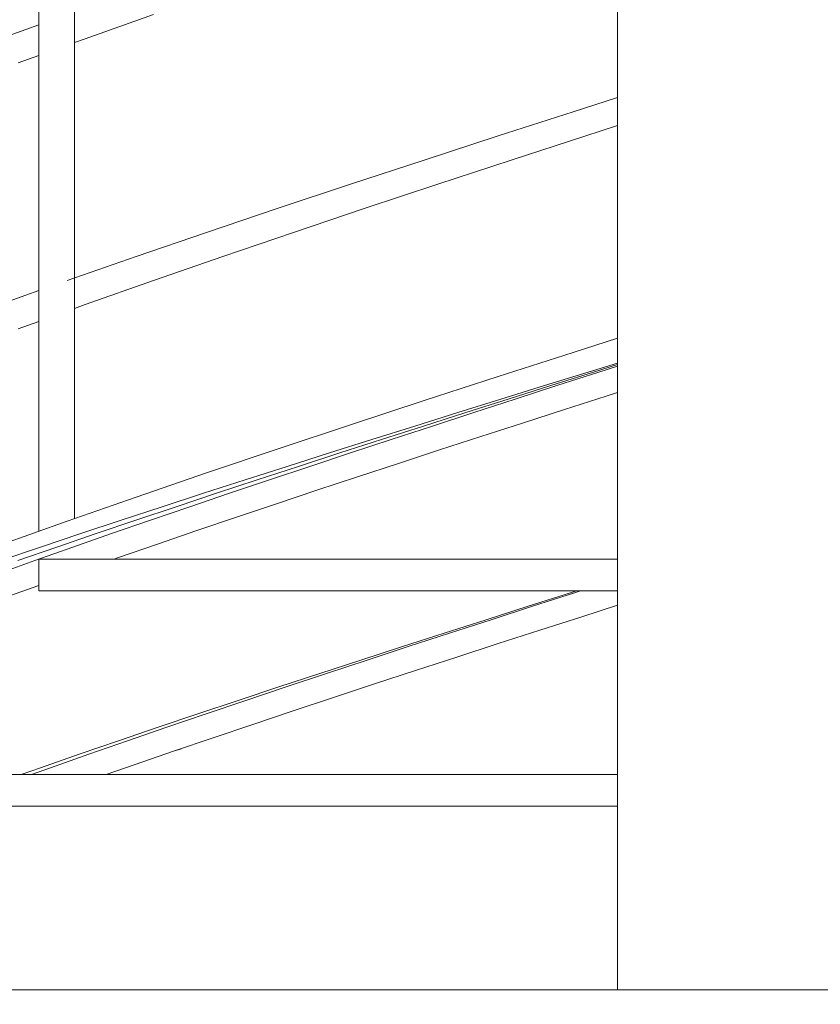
# Model space of a CAD drawing. Header units: millimetres. Extents: x 67877 to 166263, y -957 to 33454.
# Tile 32 of 98: x 81291 to 81923, y 7074 to 7852. Entities that reach past the tile are written whole.
import ezdxf

# ---------------------------------------------------------------- set-up
doc = ezdxf.new("R2010")
doc.units = ezdxf.units.MM
doc.linetypes.add('Wipeout_Contour', pattern=[1000, 0, -1000])
doc.layers.add('0_Nr_pióra__1', color=7, linetype='Continuous', lineweight=13)
doc.layers.add('0_Nr_pióra__103', color=7, linetype='Continuous', lineweight=5)
doc.layers.add('inw_schody zewnętrzne', color=7, linetype='Continuous')

msp = doc.modelspace()

# ---------------------------------------------------------------- linework, layer by layer
at = {"layer": '0_Nr_pióra__103', "linetype": 'Continuous'}
for p, q in [((81334.116, 7458.1), (81334.116, 8472.17)), ((81305.905, 7448.105), (81305.905, 8462.005)), ((81342.555, 7837.024), (81396.475, 7856.049)), ((81274.85, 7837.056), (81305.905, 7848.105)), ((81334.116, 7833.987), (81342.555, 7837.024)), ((81289.687, 7817.999), (81305.905, 7823.835)), ((81727.642, 7779.258), (81762.816, 7790.507)), ((81668.574, 7760.232), (81727.642, 7779.258)), ((81737.012, 7760.2), (81762.816, 7768.56)), ((81610.022, 7741.207), (81668.574, 7760.232)), ((81678.694, 7741.175), (81737.012, 7760.2)), ((81552.082, 7722.182), (81610.022, 7741.207)), ((81620.875, 7722.15), (81678.694, 7741.175)), ((81494.848, 7703.157), (81552.082, 7722.182)), ((81563.65, 7703.124), (81620.875, 7722.15)), ((81438.417, 7684.132), (81494.848, 7703.157)), ((81507.113, 7684.099), (81563.65, 7703.124)), ((81382.879, 7665.107), (81438.417, 7684.132)), ((81451.357, 7665.074), (81507.113, 7684.099)), ((81328.327, 7646.081), (81382.879, 7665.107)), ((81396.475, 7646.049), (81451.357, 7665.074)), ((81342.555, 7627.024), (81396.475, 7646.049)), ((81274.85, 7627.056), (81305.905, 7638.105)), ((81334.116, 7623.987), (81342.555, 7627.024)), ((81289.687, 7607.999), (81305.905, 7613.835)), ((81727.642, 7589.258), (81762.816, 7600.507)), ((81668.574, 7570.232), (81727.642, 7589.258)), ((81739.455, 7573.685), (81762.816, 7580.874)), ((81743.745, 7573.685), (81762.816, 7579.671)), ((81748.035, 7573.685), (81762.816, 7578.419)), ((81610.022, 7551.207), (81668.574, 7570.232)), ((81705.043, 7563.06), (81739.455, 7573.685)), ((81710.008, 7563.06), (81743.745, 7573.685)), ((81714.972, 7563.06), (81748.035, 7573.685)), ((81670.764, 7552.435), (81705.043, 7563.06)), ((81676.4, 7552.435), (81710.008, 7563.06)), ((81682.036, 7552.435), (81714.972, 7563.06)), ((81552.082, 7532.182), (81610.022, 7551.207)), ((81636.635, 7541.81), (81670.764, 7552.435)), ((81642.94, 7541.81), (81676.4, 7552.435)), ((81649.244, 7541.81), (81682.036, 7552.435)), ((81720.772, 7544.154), (81753.856, 7554.779)), ((81753.856, 7554.779), (81762.816, 7557.647)), ((81687.813, 7533.529), (81720.772, 7544.154)), ((81602.675, 7531.185), (81636.635, 7541.81)), ((81609.644, 7531.185), (81642.94, 7541.81)), ((81616.614, 7531.185), (81649.244, 7541.81)), ((81494.848, 7513.157), (81552.082, 7532.182)), ((81568.899, 7520.56), (81602.675, 7531.185)), ((81576.531, 7520.56), (81609.644, 7531.185)), ((81584.163, 7520.56), (81616.614, 7531.185)), ((81654.994, 7522.904), (81687.813, 7533.529)), ((81535.327, 7509.935), (81568.899, 7520.56)), ((81543.617, 7509.935), (81576.531, 7520.56)), ((81551.906, 7509.935), (81584.163, 7520.56)), ((81622.335, 7512.279), (81654.994, 7522.904)), ((81438.417, 7494.132), (81494.848, 7513.157)), ((81589.851, 7501.654), (81622.335, 7512.279)), ((81501.975, 7499.31), (81535.327, 7509.935)), ((81510.918, 7499.31), (81543.617, 7509.935)), ((81519.861, 7499.31), (81551.906, 7509.935)), ((81468.861, 7488.685), (81501.975, 7499.31)), ((81478.453, 7488.685), (81510.918, 7499.31)), ((81488.045, 7488.685), (81519.861, 7499.31)), ((81557.559, 7491.029), (81589.851, 7501.654)), ((81382.879, 7475.107), (81438.417, 7494.132)), ((81436.002, 7478.06), (81468.861, 7488.685)), ((81446.238, 7478.06), (81478.453, 7488.685)), ((81456.473, 7478.06), (81488.045, 7488.685)), ((81525.475, 7480.404), (81557.559, 7491.029)), ((81328.327, 7456.081), (81382.879, 7475.107)), ((81403.414, 7467.435), (81436.002, 7478.06)), ((81414.289, 7467.435), (81446.238, 7478.06)), ((81425.163, 7467.435), (81456.473, 7478.06)), ((81493.618, 7469.779), (81525.475, 7480.404)), ((81371.115, 7456.81), (81403.414, 7467.435)), ((81382.623, 7456.81), (81414.289, 7467.435)), ((81394.13, 7456.81), (81425.163, 7467.435)), ((81462.002, 7459.154), (81493.618, 7469.779)), ((81430.645, 7448.529), (81462.002, 7459.154)), ((81274.85, 7437.056), (81328.327, 7456.081)), ((81339.121, 7446.185), (81371.115, 7456.81)), ((81351.256, 7446.185), (81382.623, 7456.81)), ((81363.391, 7446.185), (81394.13, 7456.81)), ((81307.449, 7435.56), (81339.121, 7446.185)), ((81320.205, 7435.56), (81351.256, 7446.185)), ((81332.96, 7435.56), (81363.391, 7446.185)), ((81399.562, 7437.904), (81430.645, 7448.529)), ((81276.116, 7424.935), (81307.449, 7435.56)), ((81289.485, 7424.935), (81320.205, 7435.56)), ((81302.855, 7424.935), (81332.96, 7435.56)), ((81368.769, 7427.279), (81399.562, 7437.904)), ((81365.133, 7426.011), (81368.769, 7427.279)), ((81273.091, 7414.31), (81302.855, 7424.935)), ((81305.905, 7426.011), (81762.816, 7426.011)), ((81305.905, 7426.011), (81305.905, 7401.011)), ((81278.295, 7395.404), (81305.905, 7405.239)), ((81305.905, 7401.011), (81328.492, 7401.011)), ((81328.492, 7401.011), (81762.816, 7401.011)), ((81692.217, 7388.841), (81725.6, 7399.466)), ((81695.768, 7388.841), (81728.775, 7399.466)), ((81725.6, 7399.466), (81730.474, 7401.011)), ((81728.775, 7399.466), (81733.594, 7401.011)), ((81658.972, 7378.216), (81692.217, 7388.841)), ((81662.899, 7378.216), (81695.768, 7388.841)), ((81734.552, 7380.559), (81762.816, 7389.618)), ((81701.518, 7369.934), (81734.552, 7380.559)), ((81625.885, 7367.591), (81658.972, 7378.216)), ((81630.184, 7367.591), (81662.899, 7378.216)), ((81592.97, 7356.966), (81625.885, 7367.591)), ((81597.64, 7356.966), (81630.184, 7367.591)), ((81668.619, 7359.309), (81701.518, 7369.934)), ((81560.247, 7346.341), (81592.97, 7356.966)), ((81565.284, 7346.341), (81597.64, 7356.966)), ((81635.872, 7348.684), (81668.619, 7359.309)), ((81603.293, 7338.059), (81635.872, 7348.684)), ((81527.73, 7335.716), (81560.247, 7346.341)), ((81533.134, 7335.716), (81565.284, 7346.341)), ((81495.438, 7325.091), (81527.73, 7335.716)), ((81501.205, 7325.091), (81533.134, 7335.716)), ((81570.899, 7327.434), (81603.293, 7338.059)), ((81538.707, 7316.809), (81570.899, 7327.434)), ((81463.388, 7314.466), (81495.438, 7325.091)), ((81469.514, 7314.466), (81501.205, 7325.091)), ((81431.594, 7303.841), (81463.388, 7314.466)), ((81438.077, 7303.841), (81469.514, 7314.466)), ((81506.733, 7306.184), (81538.707, 7316.809)), ((81400.075, 7293.216), (81431.594, 7303.841)), ((81406.911, 7293.216), (81438.077, 7303.841)), ((81474.995, 7295.559), (81506.733, 7306.184)), ((81443.509, 7284.934), (81474.995, 7295.559))]:
    msp.add_line(p, q, dxfattribs=at)

# ---------------------------------------------------------------- wipeouts: each hides what was drawn before it
at = {"linetype": 'Wipeout_Contour', "ltscale": 3848362.424505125}
msp.add_wipeout([(81381.355, 7263.684), (81359.231, 7256.011), (81418.573, 7256.011), (81418.573, 7276.448), (81412.29, 7274.309)], dxfattribs=at).dxf.layer = 'inw_schody zewnętrzne'
at = {"linetype": 'Wipeout_Contour', "ltscale": 13080607.0631697}
msp.add_wipeout([(80920.451, 7086.011), (81762.816, 7086.011), (81762.816, 7226.011), (81274.24, 7226.011), (81260.774, 7221.184), (81231.497, 7210.559), (81202.596, 7199.934), (81174.089, 7189.309), (81145.988, 7178.684), (81118.309, 7168.059), (81091.067, 7157.434), (81064.274, 7146.809), (81037.945, 7136.184), (81012.094, 7125.559), (80986.734, 7114.934), (80961.879, 7104.309), (80937.624, 7093.684)], dxfattribs=at).dxf.layer = 'inw_schody zewnętrzne'

# ---------------------------------------------------------------- next in the draw order: wipeouts: each hides what was drawn before it
at = {"linetype": 'Wipeout_Contour', "ltscale": 2308994.074276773}
msp.add_wipeout([(81412.29, 7274.309), (81376.032, 7282.591), (81381.355, 7263.684)], dxfattribs=at)
at = {"linetype": 'Wipeout_Contour', "ltscale": 3078497.177838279}
msp.add_wipeout([(81274.24, 7226.011), (81418.573, 7226.011), (81418.573, 7231.011), (81288.188, 7231.011)], dxfattribs=at).dxf.layer = 'inw_schody zewnętrzne'

# ---------------------------------------------------------------- next in the draw order: linework, layer by layer
at = {"layer": '0_Nr_pióra__103', "linetype": 'Continuous'}
msp.add_line((81412.29, 7274.309), (81443.509, 7284.934), dxfattribs=at)

# ---------------------------------------------------------------- next in the draw order: wipeouts: each hides what was drawn before it
at = {"linetype": 'Wipeout_Contour', "ltscale": 2308926.521850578}
msp.add_wipeout([(81345.455, 7271.966), (81381.355, 7263.684), (81376.032, 7282.591)], dxfattribs=at)
at = {"linetype": 'Wipeout_Contour', "ltscale": 3079079.701905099}
msp.add_wipeout([(81418.573, 7231.011), (81418.573, 7226.011), (81572.432, 7226.011), (81572.432, 7231.011)], dxfattribs=at).dxf.layer = 'inw_schody zewnętrzne'

# ---------------------------------------------------------------- next in the draw order: wipeouts: each hides what was drawn before it
at = {"linetype": 'Wipeout_Contour', "ltscale": 2308906.633334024}
msp.add_wipeout([(81337.924, 7271.966), (81376.032, 7282.591), (81368.846, 7282.591)], dxfattribs=at)
at = {"linetype": 'Wipeout_Contour', "ltscale": 3079698.403329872}
msp.add_wipeout([(81727.929, 7231.011), (81572.432, 7231.011), (81572.432, 7226.011), (81727.929, 7226.011)], dxfattribs=at).dxf.layer = 'inw_schody zewnętrzne'

# ---------------------------------------------------------------- next in the draw order: wipeouts: each hides what was drawn before it
at = {"linetype": 'Wipeout_Contour', "ltscale": 3078534.891484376}
msp.add_wipeout([(81381.355, 7263.684), (81345.455, 7271.966), (81349.899, 7256.011), (81359.231, 7256.011)], dxfattribs=at)
at = {"linetype": 'Wipeout_Contour', "ltscale": 3080079.164179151}
msp.add_wipeout([(81727.929, 7226.011), (81762.816, 7226.011), (81762.816, 7231.011), (81727.929, 7231.011)], dxfattribs=at).dxf.layer = 'inw_schody zewnętrzne'

# ---------------------------------------------------------------- next in the draw order: linework, layer by layer
at = {"layer": '0_Nr_pióra__103', "linetype": 'Continuous'}
for p, q in [((81381.355, 7263.684), (81412.29, 7274.309)), ((81359.231, 7256.011), (81381.355, 7263.684)), ((80890.335, 7231.011), (81762.816, 7231.011))]:
    msp.add_line(p, q, dxfattribs=at)

# ---------------------------------------------------------------- next in the draw order: wipeouts: each hides what was drawn before it
at = {"linetype": 'Wipeout_Contour', "ltscale": 2308883.790049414}
msp.add_wipeout([(81337.924, 7271.966), (81345.455, 7271.966), (81376.032, 7282.591)], dxfattribs=at)
at = {"linetype": 'Wipeout_Contour', "ltscale": 5403348.076938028}
msp.add_wipeout([(84001.087, 4226.011), (79860.186, 4226.011), (79860.186, 716.011), (84065.178, 716.011), (86845.178, 716.011), (86845.178, 7226.011), (84001.087, 7226.011)], dxfattribs=at).dxf.layer = 'inw_schody zewnętrzne'

# ---------------------------------------------------------------- next in the draw order: linework, layer by layer
at = {"layer": '0_Nr_pióra__1', "linetype": 'Continuous'}
msp.add_line((82009.335, 7086.011), (79920.152, 7086.011), dxfattribs=at)
at = {"layer": '0_Nr_pióra__103', "linetype": 'Continuous'}
for p, q in [((81762.816, 7086.011), (81762.816, 8941.439)), ((81368.846, 7282.591), (81400.075, 7293.216)), ((81376.032, 7282.591), (81406.911, 7293.216))]:
    msp.add_line(p, q, dxfattribs=at)

# ---------------------------------------------------------------- next in the draw order: wipeouts: each hides what was drawn before it
at = {"linetype": 'Wipeout_Contour', "ltscale": 3078446.524869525}
msp.add_wipeout([(81345.455, 7271.966), (81315.198, 7261.341), (81338.059, 7256.011), (81349.899, 7256.011)], dxfattribs=at)

# ---------------------------------------------------------------- next in the draw order: wipeouts: each hides what was drawn before it
at = {"linetype": 'Wipeout_Contour', "ltscale": 2308814.362376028}
msp.add_wipeout([(81307.324, 7261.341), (81345.455, 7271.966), (81337.924, 7271.966)], dxfattribs=at)

# ---------------------------------------------------------------- next in the draw order: wipeouts: each hides what was drawn before it
at = {"linetype": 'Wipeout_Contour', "ltscale": 2308794.130582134}
msp.add_wipeout([(81338.059, 7256.011), (81315.198, 7261.341), (81316.665, 7256.011)], dxfattribs=at)

# ---------------------------------------------------------------- next in the draw order: wipeouts: each hides what was drawn before it
at = {"linetype": 'Wipeout_Contour', "ltscale": 2308792.166030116}
msp.add_wipeout([(81307.324, 7261.341), (81315.198, 7261.341), (81345.455, 7271.966)], dxfattribs=at)

# ---------------------------------------------------------------- next in the draw order: linework, layer by layer
at = {"layer": '0_Nr_pióra__103', "linetype": 'Continuous'}
for p, q in [((81337.924, 7271.966), (81368.846, 7282.591)), ((81345.455, 7271.966), (81376.032, 7282.591))]:
    msp.add_line(p, q, dxfattribs=at)

# ---------------------------------------------------------------- next in the draw order: wipeouts: each hides what was drawn before it
at = {"linetype": 'Wipeout_Contour', "ltscale": 2308755.413847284}
msp.add_wipeout([(81300.188, 7256.011), (81316.665, 7256.011), (81315.198, 7261.341)], dxfattribs=at)

# ---------------------------------------------------------------- next in the draw order: wipeouts: each hides what was drawn before it
at = {"linetype": 'Wipeout_Contour', "ltscale": 3078309.297215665}
msp.add_wipeout([(81292.145, 7256.011), (81296.069, 7256.011), (81315.198, 7261.341), (81307.324, 7261.341)], dxfattribs=at)

# ---------------------------------------------------------------- next in the draw order: wipeouts: each hides what was drawn before it
at = {"linetype": 'Wipeout_Contour', "ltscale": 2308735.514199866}
msp.add_wipeout([(81296.069, 7256.011), (81300.188, 7256.011), (81315.198, 7261.341)], dxfattribs=at)

# ---------------------------------------------------------------- next in the draw order: linework, layer by layer
at = {"layer": '0_Nr_pióra__103', "linetype": 'Continuous'}
for p, q in [((81307.324, 7261.341), (81337.924, 7271.966)), ((81315.198, 7261.341), (81345.455, 7271.966)), ((80902.467, 7256.011), (81762.816, 7256.011)), ((81292.145, 7256.011), (81307.324, 7261.341)), ((81300.188, 7256.011), (81315.198, 7261.341))]:
    msp.add_line(p, q, dxfattribs=at)

doc.saveas('drawing.dxf')
